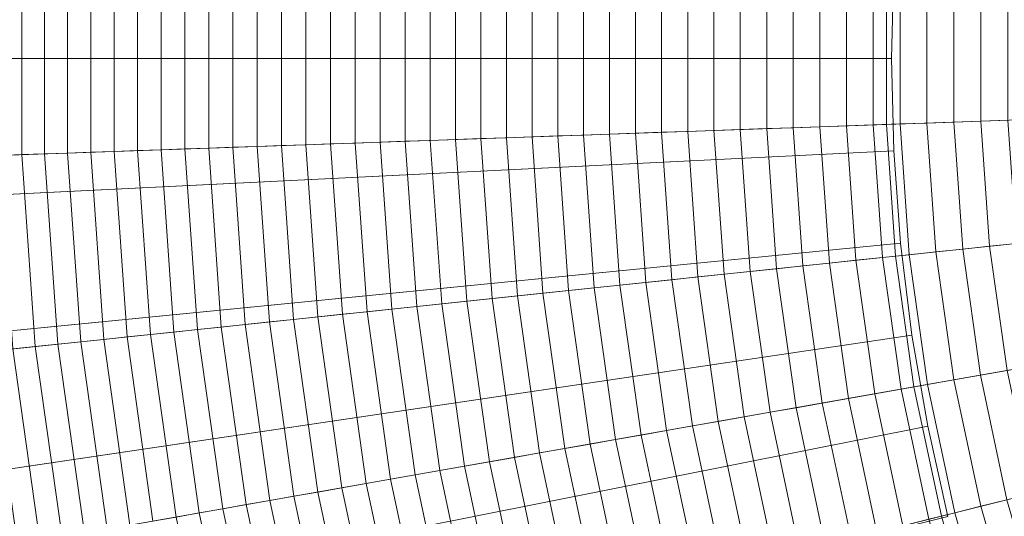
# Model space of a CAD drawing. Header units: centimetres. Extents: x -21.9 to 23.1, y -23 to 22.
# Tile 43 of 192: x -14 to -8.8, y -2.9 to -0.3. Entities that reach past the tile are written whole.
import ezdxf

# ---------------------------------------------------------------- set-up
doc = ezdxf.new("R2010")
doc.units = ezdxf.units.CM
doc.header["$LTSCALE"] = 2.54
doc.layers.add('Lucido design-1', color=7, linetype='Continuous')

# ---------------------------------------------------------------- blocks, each defined once
blk = doc.blocks.new('Gruppo-2-1')
at = {"color": 5, "linetype": 'Continuous', "lineweight": 9}
for points in [[(-21.4802, 0.5739, -949.2271), (-21.5073, -0.51, -949.2271), (-9.3843, -0.51, -949.2271), (-9.3721, -0.021, -949.2271)], [(-9.3721, -0.021, -1010.9271), (-9.3843, -0.51, -1010.9271), (-21.1085, -0.51, -1010.9271), (-21.0818, 0.5543, -1010.9271)], [(-9.4111, -0.161, -949.2271), (-9.4111, -0.859, -949.2271), (-21.5067, -1.2814, -949.2271), (-21.5067, 0.2614, -949.2271)], [(-14.102, 0.0028, -933.6073), (-14.102, -1.0228, -933.6073), (-13.9823, -1.0186, -933.689), (-13.9823, -0.0014, -933.689)], [(-13.9823, -0.0014, -933.689), (-13.9823, -1.0186, -933.689), (-13.8617, -1.0144, -933.7694), (-13.8617, -0.0056, -933.7694)], [(-13.8617, -0.0056, -933.7694), (-13.8617, -1.0144, -933.7694), (-13.7402, -1.0102, -933.8485), (-13.7402, -0.0098, -933.8485)], [(-13.7402, -0.0098, -933.8485), (-13.7402, -1.0102, -933.8485), (-13.6178, -1.0059, -933.9263), (-13.6178, -0.0141, -933.9263)], [(-13.6178, -0.0141, -933.9263), (-13.6178, -1.0059, -933.9263), (-13.4946, -1.0016, -934.0026), (-13.4946, -0.0184, -934.0026)], [(-13.4946, -0.0184, -934.0026), (-13.4946, -1.0016, -934.0026), (-13.3706, -0.9973, -934.0776), (-13.3706, -0.0227, -934.0776)], [(-13.3706, -0.0227, -934.0776), (-13.3706, -0.9973, -934.0776), (-13.2457, -0.9929, -934.1512), (-13.2457, -0.0271, -934.1512)], [(-13.2457, -0.0271, -934.1512), (-13.2457, -0.9929, -934.1512), (-13.1201, -0.9885, -934.2235), (-13.1201, -0.0315, -934.2235)], [(-13.1201, -0.0315, -934.2235), (-13.1201, -0.9885, -934.2235), (-12.9936, -0.9841, -934.2943), (-12.9936, -0.0359, -934.2943)], [(-12.9936, -0.0359, -934.2943), (-12.9936, -0.9841, -934.2943), (-12.8664, -0.9797, -934.3637), (-12.8664, -0.0403, -934.3637)], [(-12.8664, -0.0403, -934.3637), (-12.8664, -0.9797, -934.3637), (-12.7384, -0.9752, -934.4318), (-12.7384, -0.0448, -934.4318)], [(-12.7384, -0.0448, -934.4318), (-12.7384, -0.9752, -934.4318), (-12.6096, -0.9707, -934.4984), (-12.6096, -0.0493, -934.4984)], [(-12.6096, -0.0493, -934.4984), (-12.6096, -0.9707, -934.4984), (-12.4802, -0.9662, -934.5635), (-12.4802, -0.0538, -934.5635)], [(-9.3721, -0.021, -949.2271), (-9.3843, -0.51, -949.2271), (-9.3843, -0.51, -1010.9271), (-9.3721, -0.021, -1010.9271)], [(-12.4802, -0.0538, -934.5635), (-12.4802, -0.9662, -934.5635), (-12.35, -0.9616, -934.6272), (-12.35, -0.0584, -934.6272)], [(-12.35, -0.0584, -934.6272), (-12.35, -0.9616, -934.6272), (-12.2191, -0.9571, -934.6895), (-12.2191, -0.0629, -934.6895)], [(-12.2191, -0.0629, -934.6895), (-12.2191, -0.9571, -934.6895), (-12.0875, -0.9525, -934.7503), (-12.0875, -0.0675, -934.7503)], [(-12.0875, -0.0675, -934.7503), (-12.0875, -0.9525, -934.7503), (-11.9553, -0.9478, -934.8097), (-11.9553, -0.0722, -934.8097)], [(-11.9553, -0.0722, -934.8097), (-11.9553, -0.9478, -934.8097), (-11.8224, -0.9432, -934.8676), (-11.8224, -0.0768, -934.8676)], [(-11.8224, -0.0768, -934.8676), (-11.8224, -0.9432, -934.8676), (-11.6889, -0.9385, -934.924), (-11.6889, -0.0815, -934.924)], [(-11.6889, -0.0815, -934.924), (-11.6889, -0.9385, -934.924), (-11.5548, -0.9339, -934.9789), (-11.5548, -0.0861, -934.9789)], [(-11.5548, -0.0861, -934.9789), (-11.5548, -0.9339, -934.9789), (-11.4201, -0.9291, -935.0324), (-11.4201, -0.0909, -935.0324)], [(-11.4201, -0.0909, -935.0324), (-11.4201, -0.9291, -935.0324), (-11.2847, -0.9244, -935.0843), (-11.2847, -0.0956, -935.0843)], [(-11.2847, -0.0956, -935.0843), (-11.2847, -0.9244, -935.0843), (-11.1489, -0.9197, -935.1347), (-11.1489, -0.1003, -935.1347)], [(-11.1489, -0.1003, -935.1347), (-11.1489, -0.9197, -935.1347), (-11.0124, -0.9149, -935.1837), (-11.0124, -0.1051, -935.1837)], [(-11.0124, -0.1051, -935.1837), (-11.0124, -0.9149, -935.1837), (-10.8755, -0.9101, -935.2311), (-10.8755, -0.1099, -935.2311)], [(-10.8755, -0.1099, -935.2311), (-10.8755, -0.9101, -935.2311), (-10.738, -0.9053, -935.277), (-10.738, -0.1147, -935.277)], [(-10.738, -0.1147, -935.277), (-10.738, -0.9053, -935.277), (-10.6, -0.9005, -935.3213), (-10.6, -0.1195, -935.3213)], [(-10.6, -0.1195, -935.3213), (-10.6, -0.9005, -935.3213), (-10.4616, -0.8957, -935.3642), (-10.4616, -0.1243, -935.3642)], [(-10.4616, -0.1243, -935.3642), (-10.4616, -0.8957, -935.3642), (-10.3226, -0.8908, -935.4055), (-10.3226, -0.1292, -935.4055)], [(-10.3226, -0.1292, -935.4055), (-10.3226, -0.8908, -935.4055), (-10.1833, -0.886, -935.4452), (-10.1833, -0.134, -935.4452)], [(-10.1833, -0.134, -935.4452), (-10.1833, -0.886, -935.4452), (-10.0435, -0.8811, -935.4834), (-10.0435, -0.1389, -935.4834)], [(-10.0435, -0.1389, -935.4834), (-10.0435, -0.8811, -935.4834), (-9.9032, -0.8762, -935.5201), (-9.9032, -0.1438, -935.5201)], [(-9.9032, -0.1438, -935.5201), (-9.9032, -0.8762, -935.5201), (-9.7626, -0.8713, -935.5552), (-9.7626, -0.1487, -935.5552)], [(-9.7626, -0.1487, -935.5552), (-9.7626, -0.8713, -935.5552), (-9.6216, -0.8663, -935.5887), (-9.6216, -0.1537, -935.5887)], [(-9.6216, -0.1537, -935.5887), (-9.6216, -0.8663, -935.5887), (-9.4803, -0.8614, -935.6207), (-9.4803, -0.1586, -935.6207)], [(-9.4803, -0.1586, -935.6207), (-9.4803, -0.8614, -935.6207), (-9.3386, -0.8565, -935.6511), (-9.3386, -0.1635, -935.6511)], [(-9.4111, -0.161, -950.2271), (-9.4111, -0.859, -950.2271), (-9.4111, -0.859, -949.2271), (-9.4111, -0.161, -949.2271)], [(-6.9127, -0.2483, -950.2271), (-6.9127, -0.7717, -950.2271), (-9.4111, -0.859, -950.2271), (-9.4111, -0.161, -950.2271)], [(-9.3386, -0.1635, -935.6511), (-9.3386, -0.8565, -935.6511), (-9.1965, -0.8515, -935.6799), (-9.1965, -0.1685, -935.6799)], [(-9.1965, -0.1685, -935.6799), (-9.1965, -0.8515, -935.6799), (-9.0542, -0.8465, -935.7072), (-9.0542, -0.1735, -935.7072)], [(-9.0542, -0.1735, -935.7072), (-9.0542, -0.8465, -935.7072), (-8.9115, -0.8415, -935.7328), (-8.9115, -0.1785, -935.7328)], [(-8.9115, -0.1785, -935.7328), (-8.9115, -0.8415, -935.7328), (-8.7686, -0.8366, -935.7569), (-8.7686, -0.1834, -935.7569)], [(-21.5073, -0.51, -949.2271), (-21.4802, -1.5939, -949.2271), (-9.3721, -0.999, -949.2271), (-9.3843, -0.51, -949.2271)], [(-9.3843, -0.51, -1010.9271), (-9.3721, -0.999, -1010.9271), (-21.0818, -1.5743, -1010.9271), (-21.1085, -0.51, -1010.9271)], [(-9.3843, -0.51, -949.2271), (-9.3721, -0.999, -949.2271), (-9.3721, -0.999, -1010.9271), (-9.3843, -0.51, -1010.9271)], [(-6.9127, -0.7717, -950.2271), (-6.8762, -1.294, -950.2271), (-9.3625, -1.5553, -950.2271), (-9.4111, -0.859, -950.2271)], [(-9.4111, -0.859, -949.2271), (-9.3625, -1.5553, -949.2271), (-21.3991, -2.8204, -949.2271), (-21.5067, -1.2814, -949.2271)], [(-10.1833, -0.886, -935.4452), (-10.1308, -1.636, -935.4452), (-9.9917, -1.6214, -935.4834), (-10.0435, -0.8811, -935.4834)], [(-10.0435, -0.8811, -935.4834), (-9.9917, -1.6214, -935.4834), (-9.8521, -1.6068, -935.5201), (-9.9032, -0.8762, -935.5201)], [(-9.9032, -0.8762, -935.5201), (-9.8521, -1.6068, -935.5201), (-9.7122, -1.592, -935.5552), (-9.7626, -0.8713, -935.5552)], [(-9.7626, -0.8713, -935.5552), (-9.7122, -1.592, -935.5552), (-9.5719, -1.5773, -935.5887), (-9.6216, -0.8663, -935.5887)], [(-9.6216, -0.8663, -935.5887), (-9.5719, -1.5773, -935.5887), (-9.4312, -1.5625, -935.6207), (-9.4803, -0.8614, -935.6207)], [(-9.4803, -0.8614, -935.6207), (-9.4312, -1.5625, -935.6207), (-9.2902, -1.5477, -935.6511), (-9.3386, -0.8565, -935.6511)], [(-9.4111, -0.859, -950.2271), (-9.3625, -1.5553, -950.2271), (-9.3625, -1.5553, -949.2271), (-9.4111, -0.859, -949.2271)], [(-9.3386, -0.8565, -935.6511), (-9.2902, -1.5477, -935.6511), (-9.1489, -1.5328, -935.6799), (-9.1965, -0.8515, -935.6799)], [(-9.1965, -0.8515, -935.6799), (-9.1489, -1.5328, -935.6799), (-9.0072, -1.5179, -935.7072), (-9.0542, -0.8465, -935.7072)], [(-9.0542, -0.8465, -935.7072), (-9.0072, -1.5179, -935.7072), (-8.8653, -1.503, -935.7328), (-8.9115, -0.8415, -935.7328)], [(-8.9115, -0.8415, -935.7328), (-8.8653, -1.503, -935.7328), (-8.7231, -1.4881, -935.7569), (-8.7686, -0.8366, -935.7569)], [(-11.6889, -0.9385, -934.924), (-11.6291, -1.7935, -934.924), (-11.4957, -1.7795, -934.9789), (-11.5548, -0.9339, -934.9789)], [(-11.5548, -0.9339, -934.9789), (-11.4957, -1.7795, -934.9789), (-11.3616, -1.7654, -935.0324), (-11.4201, -0.9291, -935.0324)], [(-11.4201, -0.9291, -935.0324), (-11.3616, -1.7654, -935.0324), (-11.2269, -1.7512, -935.0843), (-11.2847, -0.9244, -935.0843)], [(-11.2847, -0.9244, -935.0843), (-11.2269, -1.7512, -935.0843), (-11.0917, -1.737, -935.1347), (-11.1489, -0.9197, -935.1347)], [(-11.1489, -0.9197, -935.1347), (-11.0917, -1.737, -935.1347), (-10.9559, -1.7228, -935.1837), (-11.0124, -0.9149, -935.1837)], [(-11.0124, -0.9149, -935.1837), (-10.9559, -1.7228, -935.1837), (-10.8197, -1.7084, -935.2311), (-10.8755, -0.9101, -935.2311)], [(-10.8755, -0.9101, -935.2311), (-10.8197, -1.7084, -935.2311), (-10.6828, -1.6941, -935.277), (-10.738, -0.9053, -935.277)], [(-10.738, -0.9053, -935.277), (-10.6828, -1.6941, -935.277), (-10.5455, -1.6796, -935.3213), (-10.6, -0.9005, -935.3213)], [(-10.6, -0.9005, -935.3213), (-10.5455, -1.6796, -935.3213), (-10.4078, -1.6651, -935.3642), (-10.4616, -0.8957, -935.3642)], [(-10.4616, -0.8957, -935.3642), (-10.4078, -1.6651, -935.3642), (-10.2695, -1.6506, -935.4055), (-10.3226, -0.8908, -935.4055)], [(-10.3226, -0.8908, -935.4055), (-10.2695, -1.6506, -935.4055), (-10.1308, -1.636, -935.4452), (-10.1833, -0.886, -935.4452)], [(-13.2457, -0.9929, -934.1512), (-13.1784, -1.9564, -934.1512), (-13.0533, -1.9432, -934.2235), (-13.1201, -0.9885, -934.2235)], [(-13.1201, -0.9885, -934.2235), (-13.0533, -1.9432, -934.2235), (-12.9275, -1.93, -934.2943), (-12.9936, -0.9841, -934.2943)], [(-12.9936, -0.9841, -934.2943), (-12.9275, -1.93, -934.2943), (-12.8009, -1.9167, -934.3637), (-12.8664, -0.9797, -934.3637)], [(-12.8664, -0.9797, -934.3637), (-12.8009, -1.9167, -934.3637), (-12.6735, -1.9033, -934.4318), (-12.7384, -0.9752, -934.4318)], [(-12.7384, -0.9752, -934.4318), (-12.6735, -1.9033, -934.4318), (-12.5454, -1.8898, -934.4984), (-12.6096, -0.9707, -934.4984)], [(-12.6096, -0.9707, -934.4984), (-12.5454, -1.8898, -934.4984), (-12.4165, -1.8763, -934.5635), (-12.4802, -0.9662, -934.5635)], [(-12.4802, -0.9662, -934.5635), (-12.4165, -1.8763, -934.5635), (-12.287, -1.8627, -934.6272), (-12.35, -0.9616, -934.6272)], [(-12.35, -0.9616, -934.6272), (-12.287, -1.8627, -934.6272), (-12.1567, -1.849, -934.6895), (-12.2191, -0.9571, -934.6895)], [(-12.2191, -0.9571, -934.6895), (-12.1567, -1.849, -934.6895), (-12.0258, -1.8352, -934.7503), (-12.0875, -0.9525, -934.7503)], [(-12.0875, -0.9525, -934.7503), (-12.0258, -1.8352, -934.7503), (-11.8942, -1.8214, -934.8097), (-11.9553, -0.9478, -934.8097)], [(-11.9553, -0.9478, -934.8097), (-11.8942, -1.8214, -934.8097), (-11.762, -1.8075, -934.8676), (-11.8224, -0.9432, -934.8676)], [(-11.8224, -0.9432, -934.8676), (-11.762, -1.8075, -934.8676), (-11.6291, -1.7935, -934.924), (-11.6889, -0.9385, -934.924)], [(-21.4802, -1.5939, -949.2271), (-21.4002, -2.6751, -949.2271), (-9.3359, -1.4869, -949.2271), (-9.3721, -0.999, -949.2271)], [(-9.3721, -0.999, -1010.9271), (-9.3359, -1.4869, -1010.9271), (-21.0032, -2.636, -1010.9271), (-21.0818, -1.5743, -1010.9271)], [(-14.102, -1.0228, -933.6073), (-14.0304, -2.0459, -933.6073), (-13.9113, -2.0334, -933.689), (-13.9823, -1.0186, -933.689)], [(-13.9823, -1.0186, -933.689), (-13.9113, -2.0334, -933.689), (-13.7913, -2.0208, -933.7694), (-13.8617, -1.0144, -933.7694)], [(-13.8617, -1.0144, -933.7694), (-13.7913, -2.0208, -933.7694), (-13.6704, -2.0081, -933.8485), (-13.7402, -1.0102, -933.8485)], [(-13.7402, -1.0102, -933.8485), (-13.6704, -2.0081, -933.8485), (-13.5487, -1.9953, -933.9263), (-13.6178, -1.0059, -933.9263)], [(-13.6178, -1.0059, -933.9263), (-13.5487, -1.9953, -933.9263), (-13.4261, -1.9824, -934.0026), (-13.4946, -1.0016, -934.0026)], [(-13.4946, -1.0016, -934.0026), (-13.4261, -1.9824, -934.0026), (-13.3026, -1.9694, -934.0776), (-13.3706, -0.9973, -934.0776)], [(-13.3706, -0.9973, -934.0776), (-13.3026, -1.9694, -934.0776), (-13.1784, -1.9564, -934.1512), (-13.2457, -0.9929, -934.1512)], [(-9.3721, -0.999, -949.2271), (-9.3359, -1.4869, -949.2271), (-9.3359, -1.4869, -1010.9271), (-9.3721, -0.999, -1010.9271)], [(-6.8762, -1.294, -950.2271), (-6.8033, -1.8124, -950.2271), (-9.2653, -2.2465, -950.2271), (-9.3625, -1.5553, -950.2271)], [(-21.4002, -2.6751, -949.2271), (-21.2674, -3.7512, -949.2271), (-9.276, -1.9724, -949.2271), (-9.3359, -1.4869, -949.2271)], [(-9.3359, -1.4869, -1010.9271), (-9.276, -1.9724, -1010.9271), (-20.8729, -3.6926, -1010.9271), (-21.0032, -2.636, -1010.9271)], [(-9.3359, -1.4869, -949.2271), (-9.276, -1.9724, -949.2271), (-9.276, -1.9724, -1010.9271), (-9.3359, -1.4869, -1010.9271)], [(-9.0072, -1.5179, -935.7072), (-8.9136, -2.1845, -935.7072), (-8.773, -2.1597, -935.7328), (-8.8653, -1.503, -935.7328)], [(-8.8653, -1.503, -935.7328), (-8.773, -2.1597, -935.7328), (-8.6322, -2.1348, -935.7569), (-8.7231, -1.4881, -935.7569)], [(-9.3625, -1.5553, -949.2271), (-9.2653, -2.2465, -949.2271), (-21.1844, -4.3481, -949.2271), (-21.3991, -2.8204, -949.2271)], [(-9.4312, -1.5625, -935.6207), (-9.3334, -2.2585, -935.6207), (-9.1938, -2.2339, -935.6511), (-9.2902, -1.5477, -935.6511)], [(-9.3625, -1.5553, -950.2271), (-9.2653, -2.2465, -950.2271), (-9.2653, -2.2465, -949.2271), (-9.3625, -1.5553, -949.2271)], [(-9.2902, -1.5477, -935.6511), (-9.1938, -2.2339, -935.6511), (-9.0538, -2.2092, -935.6799), (-9.1489, -1.5328, -935.6799)], [(-9.1489, -1.5328, -935.6799), (-9.0538, -2.2092, -935.6799), (-8.9136, -2.1845, -935.7072), (-9.0072, -1.5179, -935.7072)], [(-9.9917, -1.6214, -935.4834), (-9.8884, -2.3563, -935.4834), (-9.7502, -2.332, -935.5201), (-9.8521, -1.6068, -935.5201)], [(-9.8521, -1.6068, -935.5201), (-9.7502, -2.332, -935.5201), (-9.6117, -2.3076, -935.5552), (-9.7122, -1.592, -935.5552)], [(-9.7122, -1.592, -935.5552), (-9.6117, -2.3076, -935.5552), (-9.4727, -2.2831, -935.5887), (-9.5719, -1.5773, -935.5887)], [(-9.5719, -1.5773, -935.5887), (-9.4727, -2.2831, -935.5887), (-9.3334, -2.2585, -935.6207), (-9.4312, -1.5625, -935.6207)], [(-10.5455, -1.6796, -935.3213), (-10.4368, -2.4531, -935.3213), (-10.3004, -2.429, -935.3642), (-10.4078, -1.6651, -935.3642)], [(-10.4078, -1.6651, -935.3642), (-10.3004, -2.429, -935.3642), (-10.1635, -2.4049, -935.4055), (-10.2695, -1.6506, -935.4055)], [(-10.2695, -1.6506, -935.4055), (-10.1635, -2.4049, -935.4055), (-10.0262, -2.3806, -935.4452), (-10.1308, -1.636, -935.4452)], [(-10.1308, -1.636, -935.4452), (-10.0262, -2.3806, -935.4452), (-9.8884, -2.3563, -935.4834), (-9.9917, -1.6214, -935.4834)], [(-10.9559, -1.7228, -935.1837), (-10.8432, -2.5247, -935.1837), (-10.7083, -2.5009, -935.2311), (-10.8197, -1.7084, -935.2311)], [(-10.8197, -1.7084, -935.2311), (-10.7083, -2.5009, -935.2311), (-10.5728, -2.477, -935.277), (-10.6828, -1.6941, -935.277)], [(-10.6828, -1.6941, -935.277), (-10.5728, -2.477, -935.277), (-10.4368, -2.4531, -935.3213), (-10.5455, -1.6796, -935.3213)], [(-11.4957, -1.7795, -934.9789), (-11.3777, -2.6189, -934.9789), (-11.2449, -2.5955, -935.0324), (-11.3616, -1.7654, -935.0324)], [(-11.3616, -1.7654, -935.0324), (-11.2449, -2.5955, -935.0324), (-11.1116, -2.572, -935.0843), (-11.2269, -1.7512, -935.0843)], [(-11.2269, -1.7512, -935.0843), (-11.1116, -2.572, -935.0843), (-10.9777, -2.5484, -935.1347), (-11.0917, -1.737, -935.1347)], [(-11.0917, -1.737, -935.1347), (-10.9777, -2.5484, -935.1347), (-10.8432, -2.5247, -935.1837), (-10.9559, -1.7228, -935.1837)], [(-12.0258, -1.8352, -934.7503), (-11.9026, -2.7115, -934.7503), (-11.7723, -2.6885, -934.8097), (-11.8942, -1.8214, -934.8097)], [(-11.8942, -1.8214, -934.8097), (-11.7723, -2.6885, -934.8097), (-11.6414, -2.6655, -934.8676), (-11.762, -1.8075, -934.8676)], [(-11.762, -1.8075, -934.8676), (-11.6414, -2.6655, -934.8676), (-11.5098, -2.6423, -934.924), (-11.6291, -1.7935, -934.924)], [(-11.6291, -1.7935, -934.924), (-11.5098, -2.6423, -934.924), (-11.3777, -2.6189, -934.9789), (-11.4957, -1.7795, -934.9789)], [(-6.8033, -1.8124, -950.2271), (-6.6945, -2.3244, -950.2271), (-9.1202, -2.9292, -950.2271), (-9.2653, -2.2465, -950.2271)], [(-12.4165, -1.8763, -934.5635), (-12.2896, -2.7797, -934.5635), (-12.1613, -2.7571, -934.6272), (-12.287, -1.8627, -934.6272)], [(-12.287, -1.8627, -934.6272), (-12.1613, -2.7571, -934.6272), (-12.0323, -2.7344, -934.6895), (-12.1567, -1.849, -934.6895)], [(-12.1567, -1.849, -934.6895), (-12.0323, -2.7344, -934.6895), (-11.9026, -2.7115, -934.7503), (-12.0258, -1.8352, -934.7503)], [(-12.9275, -1.93, -934.2943), (-12.7955, -2.8689, -934.2943), (-12.6701, -2.8468, -934.3637), (-12.8009, -1.9167, -934.3637)], [(-12.8009, -1.9167, -934.3637), (-12.6701, -2.8468, -934.3637), (-12.544, -2.8246, -934.4318), (-12.6735, -1.9033, -934.4318)], [(-12.6735, -1.9033, -934.4318), (-12.544, -2.8246, -934.4318), (-12.4171, -2.8022, -934.4984), (-12.5454, -1.8898, -934.4984)], [(-12.5454, -1.8898, -934.4984), (-12.4171, -2.8022, -934.4984), (-12.2896, -2.7797, -934.5635), (-12.4165, -1.8763, -934.5635)], [(-21.2674, -3.7512, -949.2271), (-21.0822, -4.8194, -949.2271), (-9.1925, -2.4544, -949.2271), (-9.276, -1.9724, -949.2271)], [(-9.276, -1.9724, -1010.9271), (-9.1925, -2.4544, -1010.9271), (-20.6911, -4.7416, -1010.9271), (-20.8729, -3.6926, -1010.9271)], [(-13.4261, -1.9824, -934.0026), (-13.2892, -2.956, -934.0026), (-13.167, -2.9345, -934.0776), (-13.3026, -1.9694, -934.0776)], [(-13.3026, -1.9694, -934.0776), (-13.167, -2.9345, -934.0776), (-13.044, -2.9128, -934.1512), (-13.1784, -1.9564, -934.1512)], [(-13.1784, -1.9564, -934.1512), (-13.044, -2.9128, -934.1512), (-12.9201, -2.8909, -934.2235), (-13.0533, -1.9432, -934.2235)], [(-13.0533, -1.9432, -934.2235), (-12.9201, -2.8909, -934.2235), (-12.7955, -2.8689, -934.2943), (-12.9275, -1.93, -934.2943)], [(-9.276, -1.9724, -949.2271), (-9.1925, -2.4544, -949.2271), (-9.1925, -2.4544, -1010.9271), (-9.276, -1.9724, -1010.9271)], [(-13.9113, -2.0334, -933.689), (-13.7697, -3.0407, -933.689), (-13.6509, -3.0198, -933.7694), (-13.7913, -2.0208, -933.7694)], [(-13.7913, -2.0208, -933.7694), (-13.6509, -3.0198, -933.7694), (-13.5312, -2.9987, -933.8485), (-13.6704, -2.0081, -933.8485)], [(-13.6704, -2.0081, -933.8485), (-13.5312, -2.9987, -933.8485), (-13.4106, -2.9774, -933.9263), (-13.5487, -1.9953, -933.9263)], [(-13.5487, -1.9953, -933.9263), (-13.4106, -2.9774, -933.9263), (-13.2892, -2.956, -934.0026), (-13.4261, -1.9824, -934.0026)], [(-14.1486, -2.0583, -933.5242), (-14.0047, -3.0822, -933.5242), (-13.8877, -3.0615, -933.6073), (-14.0304, -2.0459, -933.6073)], [(-14.0304, -2.0459, -933.6073), (-13.8877, -3.0615, -933.6073), (-13.7697, -3.0407, -933.689), (-13.9113, -2.0334, -933.689)], [(-9.0538, -2.2092, -935.6799), (-8.9118, -2.8773, -935.6799), (-8.7736, -2.8428, -935.7072), (-8.9136, -2.1845, -935.7072)], [(-8.9136, -2.1845, -935.7072), (-8.7736, -2.8428, -935.7072), (-8.6351, -2.8083, -935.7328), (-8.773, -2.1597, -935.7328)], [(-9.3334, -2.2585, -935.6207), (-9.1873, -2.9459, -935.6207), (-9.0497, -2.9116, -935.6511), (-9.1938, -2.2339, -935.6511)], [(-9.1938, -2.2339, -935.6511), (-9.0497, -2.9116, -935.6511), (-8.9118, -2.8773, -935.6799), (-9.0538, -2.2092, -935.6799)], [(-9.2653, -2.2465, -949.2271), (-9.1202, -2.9292, -949.2271), (-20.8637, -5.8572, -949.2271), (-21.1844, -4.3481, -949.2271)], [(-9.6117, -2.3076, -935.5552), (-9.4614, -3.0143, -935.5552), (-9.3245, -2.9802, -935.5887), (-9.4727, -2.2831, -935.5887)], [(-9.4727, -2.2831, -935.5887), (-9.3245, -2.9802, -935.5887), (-9.1873, -2.9459, -935.6207), (-9.3334, -2.2585, -935.6207)], [(-9.2653, -2.2465, -950.2271), (-9.1202, -2.9292, -950.2271), (-9.1202, -2.9292, -949.2271), (-9.2653, -2.2465, -949.2271)], [(-9.8884, -2.3563, -935.4834), (-9.7341, -3.0823, -935.4834), (-9.598, -3.0483, -935.5201), (-9.7502, -2.332, -935.5201)], [(-9.7502, -2.332, -935.5201), (-9.598, -3.0483, -935.5201), (-9.4614, -3.0143, -935.5552), (-9.6117, -2.3076, -935.5552)], [(-6.6945, -2.3244, -950.2271), (-6.5502, -2.8276, -950.2271), (-8.9278, -3.6002, -950.2271), (-9.1202, -2.9292, -950.2271)], [(-10.1635, -2.4049, -935.4055), (-10.0051, -3.1499, -935.4055), (-9.8698, -3.1161, -935.4452), (-10.0262, -2.3806, -935.4452)], [(-10.0262, -2.3806, -935.4452), (-9.8698, -3.1161, -935.4452), (-9.7341, -3.0823, -935.4834), (-9.8884, -2.3563, -935.4834)], [(-10.4368, -2.4531, -935.3213), (-10.2745, -3.217, -935.3213), (-10.14, -3.1835, -935.3642), (-10.3004, -2.429, -935.3642)], [(-10.3004, -2.429, -935.3642), (-10.14, -3.1835, -935.3642), (-10.0051, -3.1499, -935.4055), (-10.1635, -2.4049, -935.4055)], [(-21.0822, -4.8194, -949.2271), (-20.8451, -5.8774, -949.2271), (-9.0855, -2.9318, -949.2271), (-9.1925, -2.4544, -949.2271)], [(-9.1925, -2.4544, -1010.9271), (-9.0855, -2.9318, -1010.9271), (-20.4582, -5.7805, -1010.9271), (-20.6911, -4.7416, -1010.9271)], [(-10.7083, -2.5009, -935.2311), (-10.5419, -3.2837, -935.2311), (-10.4084, -3.2504, -935.277), (-10.5728, -2.477, -935.277)], [(-10.5728, -2.477, -935.277), (-10.4084, -3.2504, -935.277), (-10.2745, -3.217, -935.3213), (-10.4368, -2.4531, -935.3213)], [(-9.1925, -2.4544, -949.2271), (-9.0855, -2.9318, -949.2271), (-9.0855, -2.9318, -1010.9271), (-9.1925, -2.4544, -1010.9271)], [(-11.1116, -2.572, -935.0843), (-10.9392, -3.3828, -935.0843), (-10.8073, -3.3499, -935.1347), (-10.9777, -2.5484, -935.1347)], [(-10.9777, -2.5484, -935.1347), (-10.8073, -3.3499, -935.1347), (-10.6749, -3.3168, -935.1837), (-10.8432, -2.5247, -935.1837)], [(-10.8432, -2.5247, -935.1837), (-10.6749, -3.3168, -935.1837), (-10.5419, -3.2837, -935.2311), (-10.7083, -2.5009, -935.2311)], [(-11.3777, -2.6189, -934.9789), (-11.2014, -3.4481, -934.9789), (-11.0706, -3.4155, -935.0324), (-11.2449, -2.5955, -935.0324)], [(-11.2449, -2.5955, -935.0324), (-11.0706, -3.4155, -935.0324), (-10.9392, -3.3828, -935.0843), (-11.1116, -2.572, -935.0843)], [(-11.6414, -2.6655, -934.8676), (-11.4613, -3.5129, -934.8676), (-11.3316, -3.4806, -934.924), (-11.5098, -2.6423, -934.924)], [(-11.5098, -2.6423, -934.924), (-11.3316, -3.4806, -934.924), (-11.2014, -3.4481, -934.9789), (-11.3777, -2.6189, -934.9789)], [(-11.9026, -2.7115, -934.7503), (-11.7187, -3.5771, -934.7503), (-11.5903, -3.5451, -934.8097), (-11.7723, -2.6885, -934.8097)], [(-11.7723, -2.6885, -934.8097), (-11.5903, -3.5451, -934.8097), (-11.4613, -3.5129, -934.8676), (-11.6414, -2.6655, -934.8676)], [(-12.2896, -2.7797, -934.5635), (-12.0999, -3.6721, -934.5635), (-11.9735, -3.6406, -934.6272), (-12.1613, -2.7571, -934.6272)], [(-12.1613, -2.7571, -934.6272), (-11.9735, -3.6406, -934.6272), (-11.8464, -3.6089, -934.6895), (-12.0323, -2.7344, -934.6895)], [(-12.0323, -2.7344, -934.6895), (-11.8464, -3.6089, -934.6895), (-11.7187, -3.5771, -934.7503), (-11.9026, -2.7115, -934.7503)], [(-12.544, -2.8246, -934.4318), (-12.3506, -3.7346, -934.4318), (-12.2256, -3.7035, -934.4984), (-12.4171, -2.8022, -934.4984)], [(-12.4171, -2.8022, -934.4984), (-12.2256, -3.7035, -934.4984), (-12.0999, -3.6721, -934.5635), (-12.2896, -2.7797, -934.5635)], [(-12.7955, -2.8689, -934.2943), (-12.5984, -3.7964, -934.2943), (-12.4748, -3.7656, -934.3637), (-12.6701, -2.8468, -934.3637)], [(-12.6701, -2.8468, -934.3637), (-12.4748, -3.7656, -934.3637), (-12.3506, -3.7346, -934.4318), (-12.544, -2.8246, -934.4318)], [(-6.5502, -2.8276, -950.2271), (-6.3711, -3.3195, -950.2271), (-8.6891, -4.2561, -950.2271), (-8.9278, -3.6002, -950.2271)], [(-8.9118, -2.8773, -935.6799), (-8.7236, -3.5338, -935.6799), (-8.5881, -3.4898, -935.7072), (-8.7736, -2.8428, -935.7072)], [(-13.167, -2.9345, -934.0776), (-12.9644, -3.8877, -934.0776), (-12.8432, -3.8575, -934.1512), (-13.044, -2.9128, -934.1512)], [(-13.044, -2.9128, -934.1512), (-12.8432, -3.8575, -934.1512), (-12.7211, -3.827, -934.2235), (-12.9201, -2.8909, -934.2235)], [(-12.9201, -2.8909, -934.2235), (-12.7211, -3.827, -934.2235), (-12.5984, -3.7964, -934.2943), (-12.7955, -2.8689, -934.2943)], [(-9.1873, -2.9459, -935.6207), (-8.9936, -3.6215, -935.6207), (-8.8587, -3.5777, -935.6511), (-9.0497, -2.9116, -935.6511)], [(-9.0497, -2.9116, -935.6511), (-8.8587, -3.5777, -935.6511), (-8.7236, -3.5338, -935.6799), (-8.9118, -2.8773, -935.6799)], [(-9.1202, -2.9292, -949.2271), (-8.9278, -3.6002, -949.2271), (-20.4384, -7.3402, -949.2271), (-20.8637, -5.8572, -949.2271)], [(-9.1202, -2.9292, -950.2271), (-8.9278, -3.6002, -950.2271), (-8.9278, -3.6002, -949.2271), (-9.1202, -2.9292, -949.2271)]]:
    blk.add_3dface(points, dxfattribs=at)

msp = doc.modelspace()

# ---------------------------------------------------------------- block references
at = {"layer": 'Lucido design-1', "color": 5, "true_color": 0x0000ff}
msp.add_blockref('Gruppo-2-1', (0, 0), dxfattribs=at)

doc.saveas('drawing.dxf')
